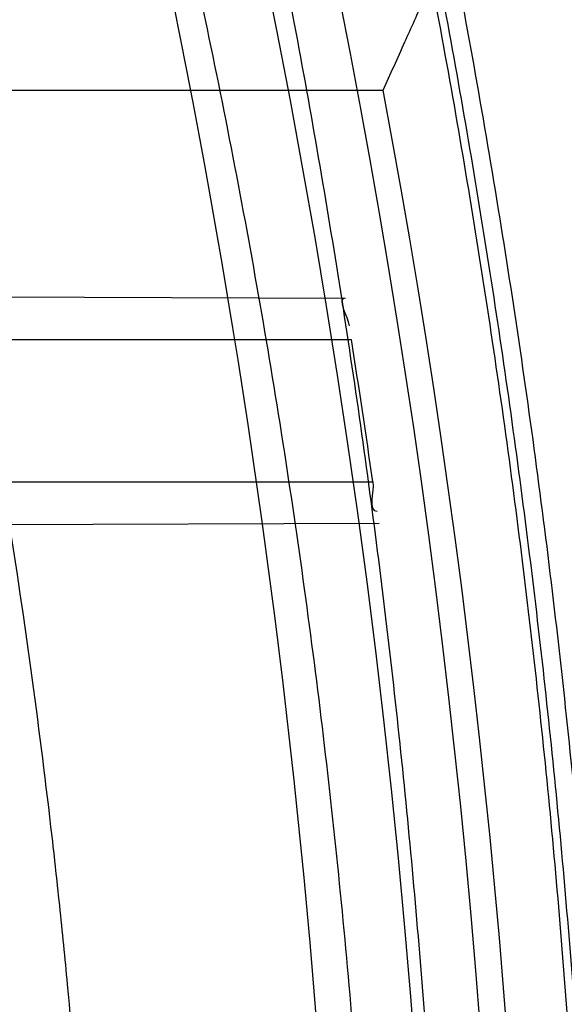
# Model space of a CAD drawing. Header units: millimetres. Extents: x 0 to 297, y 0 to 210.
# Tile 36 of 256: x 146.2414 to 146.2682, y 91.104 to 91.1525. Entities that reach past the tile are written whole.
import ezdxf

# ---------------------------------------------------------------- set-up
doc = ezdxf.new("R2010")
doc.units = ezdxf.units.MM
doc.header["$LTSCALE"] = 16.335
doc.layers.get('0').update_dxf_attribs({"linetype": 'CONTINUOUS'})
for name, color, linetype in [('01_GLOBAL', 7, 'CONTINUOUS'), ('INTFCLR_1', 7, 'CONTINUOUS'), ('INTFCLR_144815', 7, 'CONTINUOUS')]:
    doc.layers.add(name, color=color, linetype=linetype)

msp = doc.modelspace()

# ---------------------------------------------------------------- linework, layer by layer
at = {"color": 7, "linetype": 'Continuous'}
msp.add_circle((146.8548034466, 92.13446435), 2.66, dxfattribs=at)
at = {"color": 9, "linetype": 'Continuous'}
msp.add_arc((146.8548034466, 92.13446435), 2.6259090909, 182.9674534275, 267.0325465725, dxfattribs=at)
at = {"layer": '01_GLOBAL', "color": 7, "linetype": 'Continuous'}
msp.add_circle((146.8548034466, 92.13446435), 2.695, dxfattribs=at)
at = {"layer": 'INTFCLR_1', "color": 9, "linetype": 'Continuous'}
for p, q in [((146.1976335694, 91.1390188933), (146.2574161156, 91.13881021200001)), ((146.1991169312, 91.1367686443), (146.2577184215, 91.1367686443)), ((146.2003395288, 91.1297686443), (146.2587718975, 91.1297686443)), ((146.1996504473, 91.12752543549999), (146.2590831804, 91.12773289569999))]:
    msp.add_line(p, q, dxfattribs=at)
at = {"layer": 'INTFCLR_1', "color": 6, "linetype": 'Continuous'}
for centre, radius, start, end in [((145.8396077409, 91.0702686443), 0.4224162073, 270, 90.00000002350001), ((145.8396374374, 91.07026961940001), 0.4233365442, 8.0795469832, 9.0376303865)]:
    msp.add_arc(centre, radius, start, end, dxfattribs=at)
at = {"layer": 'INTFCLR_1', "color": 9, "linetype": 'Continuous'}
msp.add_open_spline([(146.0853256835, 91.3712686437), (146.0858354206, 91.3712685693), (146.0884302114, 91.37024205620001), (146.0914097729, 91.3684995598), (146.094679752, 91.36644225), (146.0977098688, 91.3644452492), (146.1039326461, 91.360106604), (146.1137472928, 91.3525690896), (146.1228234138, 91.3447983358), (146.1293077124, 91.3388643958), (146.1339781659, 91.33446754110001), (146.1424222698, 91.3261670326), (146.1545124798, 91.3131819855), (146.1687911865, 91.29585634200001), (146.1790766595, 91.28161812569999), (146.1852148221, 91.2723404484), (146.1874832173, 91.2688147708), (146.1908964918, 91.263408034), (146.1981971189, 91.2512666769), (146.2086731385, 91.2315369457), (146.2178781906, 91.21064109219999), (146.2232089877, 91.19640184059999), (146.2255710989, 91.18959322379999), (146.227123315, 91.18497242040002), (146.2312489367, 91.17205880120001), (146.2370185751, 91.1502981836), (146.2410247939, 91.1279970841), (146.242788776, 91.1140716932), (146.2433595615, 91.1089133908), (146.2441347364, 91.1011583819), (146.2453671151, 91.08436335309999), (146.2456287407, 91.058442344), (146.2439975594, 91.03647449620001), (146.2424282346, 91.02361998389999), (146.2417481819, 91.0184987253), (146.2404303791, 91.0096435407), (146.2372949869, 90.9922981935), (146.2325471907, 90.97289442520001), (146.2274296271, 90.95636879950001), (146.2242749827, 90.9471599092), (146.2226192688, 90.94261896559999), (146.2217743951, 90.9403701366)], degree=3, knots=[0, 0, 0, 0, 0.0031306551, 0.0166311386, 0.0214593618, 0.0268204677, 0.03892666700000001, 0.0680356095, 0.1027865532, 0.1122690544, 0.1220182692, 0.1421808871, 0.1849821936, 0.2309157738, 0.2799873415, 0.2927705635, 0.2992370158, 0.3057352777, 0.3320402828, 0.3862318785, 0.4428084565, 0.4721382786, 0.4795908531, 0.487069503, 0.5020757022, 0.562848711, 0.6251729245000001, 0.641061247, 0.6490543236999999, 0.6570463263, 0.6889269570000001, 0.7524525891, 0.8160592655, 0.8240370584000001, 0.8319876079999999, 0.8477879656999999, 0.8790177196, 0.9402188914, 0.9703170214, 0.9852457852, 1, 1, 1, 1], dxfattribs=at)
at = {"layer": 'INTFCLR_1', "color": 6, "linetype": 'Continuous'}
msp.add_open_spline([(146.1150652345, 90.7692686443), (146.1160387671, 90.7692686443), (146.1177271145, 90.7704064), (146.1203228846, 90.771969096), (146.1232989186, 90.77413160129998), (146.1269787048, 90.7769491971), (146.1313602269, 90.7805465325), (146.136189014, 90.7847397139), (146.1410884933, 90.7892225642), (146.14571304, 90.7936536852), (146.1499506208, 90.7978758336), (146.1538079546, 90.8018604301), (146.1573032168, 90.80558744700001), (146.1604624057, 90.80905244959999), (146.1633068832, 90.8122543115), (146.1658602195, 90.8151952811), (146.1681553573, 90.81789510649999), (146.1702110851, 90.8203595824), (146.1720499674, 90.82260144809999), (146.1736917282, 90.82463420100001), (146.175161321, 90.82647923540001), (146.1764960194, 90.8281758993), (146.177810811, 90.8298661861), (146.1792115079, 90.8316888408), (146.1806985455, 90.83365031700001), (146.1821699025, 90.8356187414), (146.183615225, 90.8375779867), (146.1851191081, 90.83964462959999), (146.1867839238, 90.8419668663), (146.1886446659, 90.84460610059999), (146.1907239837, 90.84761283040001), (146.1930437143, 90.8510418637), (146.1956231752, 90.8549500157), (146.1984823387, 90.8594072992), (146.2016518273, 90.86451166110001), (146.2051614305, 90.8703758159), (146.209038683, 90.87713741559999), (146.2133125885, 90.8849785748), (146.2180078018, 90.8941127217), (146.2231555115, 90.90485947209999), (146.2286552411, 90.91737178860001), (146.2341538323, 90.9312565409), (146.2392951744, 90.9458956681), (146.2438614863, 90.9607345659), (146.2478132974, 90.9756282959), (146.2511637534, 90.9905608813), (146.2539112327, 91.0054533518), (146.2560779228, 91.020346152), (146.2576685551, 91.0351758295), (146.2586982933, 91.04996599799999), (146.2591763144, 91.0647019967), (146.2591102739, 91.07938636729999), (146.2585051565, 91.0940278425), (146.2573642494, 91.1086171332), (146.2556872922, 91.1231604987), (146.2534729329, 91.1376558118), (146.2507211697, 91.1520808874), (146.2474209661, 91.1664680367), (146.2435667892, 91.18079923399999), (146.239139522, 91.1950910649), (146.234151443, 91.20927087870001), (146.2288018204, 91.2228037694), (146.2234345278, 91.2350612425), (146.218408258, 91.24561069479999), (146.2138248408, 91.25458398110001), (146.2096571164, 91.2622864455), (146.2058775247, 91.2689320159), (146.2024553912, 91.2746998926), (146.1993628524, 91.27972662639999), (146.196567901, 91.2841272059), (146.1940471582, 91.2879852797), (146.1917761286, 91.291377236), (146.189737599, 91.2943570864), (146.1879066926, 91.29698229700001), (146.18627007, 91.2992900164), (146.1848016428, 91.3013303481), (146.183482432, 91.3031394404), (146.182221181, 91.3048484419), (146.1809100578, 91.3066048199), (146.1794654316, 91.30851560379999), (146.1779774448, 91.3104564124), (146.1764846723, 91.31237679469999), (146.1749729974, 91.3142966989), (146.1733137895, 91.3163746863), (146.1714604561, 91.3186595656), (146.1693845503, 91.3211749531), (146.1670661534, 91.32393152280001), (146.1644777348, 91.32694376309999), (146.1615962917, 91.33021938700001), (146.1583918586, 91.3337681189), (146.154841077, 91.33758842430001), (146.1509238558, 91.34167085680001), (146.1466153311, 91.3459997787), (146.1419164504, 91.35053715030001), (146.1369054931, 91.3551583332), (146.1319289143, 91.35951049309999), (146.1273729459, 91.3632762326), (146.1235388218, 91.3662278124), (146.1204516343, 91.36848349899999), (146.1177826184, 91.37009623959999), (146.1160568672, 91.3712686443), (146.1150652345, 91.3712686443)], degree=3, knots=[0, 0, 0, 0, 0.0042187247, 0.0081401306, 0.0133978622, 0.0200459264, 0.0282638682, 0.0379443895, 0.0477615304, 0.05703690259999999, 0.0656973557, 0.0736821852, 0.0810680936, 0.0878383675, 0.0940009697, 0.0996271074, 0.1047154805, 0.1093563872, 0.1135342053, 0.1172803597, 0.1206792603, 0.1237557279, 0.1266349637, 0.1299589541, 0.1337168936, 0.1373013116, 0.1406085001, 0.1442672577, 0.148377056, 0.1529904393, 0.1582606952, 0.164218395, 0.1709303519, 0.1785521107, 0.1871652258, 0.1969659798, 0.2081658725, 0.2209392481, 0.2356613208, 0.2526660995, 0.2725685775, 0.2948769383, 0.3173640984, 0.3397873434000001, 0.3621386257, 0.3841211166, 0.4060891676, 0.4277469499, 0.4493218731, 0.470705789, 0.4919793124, 0.5131981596, 0.5343255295, 0.5554668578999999, 0.5765984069, 0.5977513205, 0.6189954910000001, 0.6402209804, 0.6617015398, 0.6832900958, 0.7050415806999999, 0.7268239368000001, 0.7463339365, 0.7630160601, 0.7774553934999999, 0.7899931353, 0.8009638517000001, 0.8105830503, 0.8190545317, 0.8265380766, 0.8331730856, 0.8390248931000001, 0.8442268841, 0.8488182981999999, 0.8528943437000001, 0.8564866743, 0.8597116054, 0.8625968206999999, 0.8656908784, 0.8692094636, 0.8729771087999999, 0.8762884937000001, 0.879749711, 0.8835661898, 0.8878115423, 0.8924986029, 0.8976989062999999, 0.9034198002, 0.9097088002, 0.9166034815, 0.9241390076, 0.9323094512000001, 0.9411199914, 0.9506041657, 0.9606137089, 0.9706541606, 0.9792553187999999, 0.9862062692, 0.9916647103, 0.9957028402, 1, 1, 1, 1], dxfattribs=at)
for points in [[(146.2574161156, 91.13881021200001), (146.2569599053, 91.13881180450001), (146.2575397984, 91.13790613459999), (146.2576114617, 91.1374555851)], [(146.2587718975, 91.1297686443), (146.2588403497, 91.1292864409), (146.2584966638, 91.1283212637), (146.2589836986, 91.12832296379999)]]:
    msp.add_open_spline(points, degree=3, dxfattribs=at)
at = {"layer": 'INTFCLR_144815', "color": 9, "linetype": 'Continuous'}
msp.add_line((146.2276456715, 91.1490548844), (146.2592763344, 91.1490548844), dxfattribs=at)
at = {"layer": 'INTFCLR_144815', "color": 6, "linetype": 'Continuous'}
for radius in [0.4466793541, 0.4256665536]:
    msp.add_circle((145.8396077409, 91.0702686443), radius, dxfattribs=at)
for radius, start, end in [(0.6157754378, 313.9937911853, 154.5150993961), (0.5947754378, 312.9543589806, 154.5144414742), (0.5751005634, 282.2440355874, 71.2863570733), (0.4537777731, 308.490992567, 51.50900743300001), (0.4177015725, 345.8961331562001, 14.1038668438)]:
    msp.add_arc((145.8396077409, 91.0702686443), radius, start, end, dxfattribs=at)
at = {"layer": 'INTFCLR_144815', "color": 9, "linetype": 'Continuous'}
for centre, radius, start, end in [((145.8396077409, 91.0702686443), 0.5712784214, 292.4997540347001, 54.0964566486), ((145.8396102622, 91.0702698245), 0.5153523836, 292.4997540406, 54.09645665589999), ((145.8396077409, 91.0702686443), 0.450734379, 313.8592910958, 46.1407088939), ((145.839607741, 91.0702686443), 0.4269999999, 349.3673701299, 10.6326298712)]:
    msp.add_arc(centre, radius, start, end, dxfattribs=at)
at = {"layer": 'INTFCLR_144815', "color": 6, "linetype": 'Continuous'}
for points, knots in [([(146.2625648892, 91.0702686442), (146.2625648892, 91.0724684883), (146.262532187, 91.0768687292), (146.2623850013, 91.08346881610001), (146.2621395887, 91.09006891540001), (146.2617957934, 91.0966690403), (146.2613534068, 91.1032690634), (146.2608121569, 91.10986895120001), (146.260171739, 91.11646838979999), (146.2594317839, 91.123067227), (146.2585919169, 91.1296649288), (146.2576516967, 91.13626118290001), (146.2566107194, 91.14285515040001), (146.2554685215, 91.14944622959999), (146.2542247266, 91.1560332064), (146.2528788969, 91.1626151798), (146.2514307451, 91.1691905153), (146.2498799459, 91.1757578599), (146.2482264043, 91.18231502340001), (146.2464700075, 91.1888601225), (146.2446109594, 91.1953903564), (146.2426494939, 91.20190318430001), (146.240586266, 91.20839506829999), (146.2384220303, 91.2148626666), (146.2361580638, 91.2213016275), (146.2337958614, 91.2277076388), (146.2313375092, 91.2340755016), (146.2287855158, 91.2403997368), (146.2261430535, 91.24667412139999), (146.223413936, 91.2528919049), (146.2206027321, 91.25904570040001), (146.2177148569, 91.2651274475), (146.2147566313, 91.2711284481), (146.2117353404, 91.27703939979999), (146.2086592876, 91.28285042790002), (146.2055378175, 91.2885511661), (146.2023813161, 91.29413085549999), (146.1992011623, 91.29957850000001), (146.1960096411, 91.3048830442), (146.1928197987, 91.3100336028), (146.1896452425, 91.3150197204), (146.1864998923, 91.3198316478), (146.1833976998, 91.3244606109), (146.1803523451, 91.32889905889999), (146.1773769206, 91.3331408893), (146.1744836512, 91.33718159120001), (146.1716836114, 91.34101837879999), (146.1689866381, 91.3446500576), (146.1664013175, 91.3480768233), (146.1639350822, 91.3512999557), (146.1615937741, 91.3543222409), (146.1593814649, 91.35714805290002), (146.1573002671, 91.3597834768), (146.1553509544, 91.36223545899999), (146.1535333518, 91.3645113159), (146.1518468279, 91.3666181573), (146.1502903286, 91.36856289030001), (146.148862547, 91.37035208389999), (146.1475620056, 91.3719918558), (146.1463872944, 91.3734878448), (146.1453367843, 91.3748448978), (146.1444092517, 91.3760686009), (146.1436017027, 91.3771608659), (146.1429160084, 91.3781339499), (146.1423391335, 91.37896735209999), (146.1418093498, 91.3798985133), (146.141227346, 91.3805648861), (146.1412445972, 91.3817629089), (146.1415550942, 91.3817685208)], [0, 0, 0, 0, 0.0193188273, 0.0386418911, 0.05797372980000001, 0.0773181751, 0.0966800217, 0.1160624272, 0.1354702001, 0.1549057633, 0.1743738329, 0.1938759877, 0.2134167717, 0.2329964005, 0.2526187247, 0.2722829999, 0.2919923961, 0.3117443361, 0.3315407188, 0.3513772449, 0.37125414, 0.391164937, 0.4111075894, 0.4310729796, 0.4510561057, 0.4710451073, 0.4910305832, 0.5109984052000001, 0.5309330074, 0.5508166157, 0.5706284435, 0.590344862, 0.6099392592, 0.6293819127, 0.6486401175, 0.6676780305, 0.6864570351, 0.7049360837, 0.7230721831, 0.7408210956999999, 0.7581383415, 0.7749801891, 0.7913047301, 0.8070730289, 0.822250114, 0.8368060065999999, 0.8507161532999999, 0.8639624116, 0.8765312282, 0.8884132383, 0.8996029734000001, 0.9101049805, 0.9199296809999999, 0.9290934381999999, 0.9376135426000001, 0.9455077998, 0.9527934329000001, 0.9594885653, 0.9656100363, 0.9711731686, 0.9761922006, 0.9806816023, 0.9846553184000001, 0.9881278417, 0.9911127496, 0.9936230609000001, 0.9972727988, 1, 1, 1, 1]), ([(146.1515348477, 90.7587687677), (146.1512150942, 90.7587746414), (146.1512119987, 90.7600070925), (146.1517859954, 90.7606977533), (146.1523169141, 90.7616585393), (146.1528921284, 90.7625183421), (146.1535763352, 90.7635215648), (146.1543814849, 90.7646472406), (146.15530592, 90.76590779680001), (146.1563525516, 90.76730531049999), (146.1575225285, 90.7688454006), (146.1588179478, 90.7705337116), (146.1602417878, 90.77237807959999), (146.1617966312, 90.7743862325), (146.1634827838, 90.7765637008), (146.1652973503, 90.7789125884), (146.1672357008, 90.7814334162), (146.169295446, 90.7841302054), (146.1714790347, 90.7870140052), (146.1737896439, 90.7900978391), (146.1762240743, 90.7933873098), (146.1787743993, 90.79688231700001), (146.1814309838, 90.80058082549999), (146.1841860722, 90.80448380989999), (146.1870298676, 90.8085896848), (146.1899514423, 90.8128953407), (146.1929388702, 90.81739609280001), (146.195979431, 90.82208572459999), (146.1990598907, 90.82695665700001), (146.2021667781, 90.832000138), (146.2052866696, 90.837206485), (146.2084064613, 90.8425653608), (146.2115136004, 90.84806604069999), (146.2145962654, 90.85369765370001), (146.2176434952, 90.85944939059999), (146.2206452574, 90.86531064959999), (146.2235925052, 90.87127120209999), (146.2264771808, 90.8773212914), (146.2292921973, 90.88345171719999), (146.2320314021, 90.88965389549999), (146.2346894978, 90.8959198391), (146.2372619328, 90.9022420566), (146.2397453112, 90.90861474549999), (146.2421317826, 90.9150191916), (146.2444188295, 90.9214479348), (146.2466074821, 90.92790255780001), (146.2487002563, 90.9343910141), (146.2506975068, 90.9409155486), (146.2525965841, 90.9474680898), (146.2543963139, 90.95404485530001), (146.2560946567, 90.9606375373), (146.2576905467, 90.9672398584), (146.2591843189, 90.9738506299), (146.2605765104, 90.98046966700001), (146.2618676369, 90.9870969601), (146.2630580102, 90.99373176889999), (146.2641477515, 91.00037227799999), (146.2651369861, 91.0070162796), (146.2660260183, 91.0136624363), (146.2668152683, 91.02031037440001), (146.2675051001, 91.0269596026), (146.2680958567, 91.03360976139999), (146.2685878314, 91.0402603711), (146.2689813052, 91.04691137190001), (146.269276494, 91.05356251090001), (146.2694735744, 91.0602138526), (146.2695726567, 91.0668651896), (146.2695738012, 91.07351660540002), (146.2694770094, 91.08016791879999), (146.2692822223, 91.0868192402), (146.2689893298, 91.0934703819), (146.2685981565, 91.1001213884), (146.2681084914, 91.10677196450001), (146.2675200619, 91.1134219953), (146.2668325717, 91.12007108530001), (146.2660456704, 91.1267189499), (146.2651589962, 91.1333650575), (146.2641721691, 91.140008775), (146.2630848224, 91.1466492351), (146.2618965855, 91.1532855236), (146.2606070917, 91.1599166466), (146.2592161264, 91.1665408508), (146.2577236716, 91.1731557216), (146.25612979, 91.17975889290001), (146.2544344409, 91.1863486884), (146.2526374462, 91.19292404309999), (146.2507388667, 91.199483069), (146.2487392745, 91.2060224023), (146.2466397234, 91.21253772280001), (146.2444415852, 91.21902445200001), (146.2421464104, 91.2254781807), (146.2397562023, 91.2318939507), (146.2372735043, 91.23826617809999), (146.2347014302, 91.24458873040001), (146.2320437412, 91.2508548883), (146.2293049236, 91.2570573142), (146.2264902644, 91.2631880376), (146.2236059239, 91.2692384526), (146.220658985, 91.2751993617), (146.2176574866, 91.2810610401), (146.2146104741, 91.2868132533), (146.211527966, 91.2924454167), (146.2084209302, 91.29794670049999), (146.2053011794, 91.3033062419), (146.2021812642, 91.3085133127), (146.1990742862, 91.31355757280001), (146.1959936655, 91.31842933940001), (146.1929528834, 91.3231198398), (146.189965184, 91.32762147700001), (146.187043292, 91.3319280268), (146.1841991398, 91.3360347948), (146.1814436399, 91.339938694), (146.1787864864, 91.34363828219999), (146.1762360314, 91.34713370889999), (146.1737992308, 91.3504265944), (146.1714816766, 91.35351982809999), (146.1692876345, 91.3564173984), (146.1672201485, 91.3591241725), (146.1652811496, 91.36164570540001), (146.1634716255, 91.36398800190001), (146.1617917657, 91.3661573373), (146.1602410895, 91.3681601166), (146.1588186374, 91.3700026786), (146.1575230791, 91.3716911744), (146.1563528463, 91.37323156), (146.1553062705, 91.3746291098), (146.1543814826, 91.3758897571), (146.1535770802, 91.37701559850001), (146.1528902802, 91.3780187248), (146.1523225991, 91.3788790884), (146.1518630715, 91.37966964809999), (146.151402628, 91.3804116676), (146.1510534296, 91.3817596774), (146.1515348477, 91.3817685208)], [0, 0, 0, 0, 0.0014103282, 0.0032894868, 0.0045784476, 0.006109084, 0.0078878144, 0.009921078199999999, 0.0122159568, 0.0147800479, 0.0176210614, 0.0207450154, 0.0241645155, 0.0278962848, 0.0319450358, 0.0363094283, 0.0409856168, 0.0459681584, 0.0512740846, 0.0569372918, 0.0629614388, 0.06932079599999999, 0.0760170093, 0.0830428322, 0.09038864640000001, 0.09804223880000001, 0.1059886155, 0.1142106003, 0.1226891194, 0.1314036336, 0.1403327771, 0.1494548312, 0.1587482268, 0.1681920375, 0.1777662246, 0.1874518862, 0.1972313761, 0.2070885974, 0.2170088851, 0.2269790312, 0.2369874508, 0.247023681, 0.2570780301, 0.2671479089, 0.2771627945, 0.2871678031, 0.297203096, 0.3072268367, 0.3172573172, 0.3272873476, 0.3372951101, 0.3472786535, 0.3572404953, 0.3671820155, 0.3771057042, 0.38701475, 0.3969071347, 0.4067804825, 0.4166362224, 0.4264761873, 0.4363022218, 0.4461151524, 0.4559173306, 0.4657100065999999, 0.4754958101, 0.4852761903, 0.4950537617, 0.5048299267, 0.514607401, 0.5243876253, 0.5341732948, 0.5439658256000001, 0.5537677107, 0.5635801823, 0.5734055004, 0.5832449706, 0.5931003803, 0.6029729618, 0.6128636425, 0.6227732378, 0.6327028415, 0.6426530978, 0.6526214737, 0.6626060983, 0.6726078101, 0.6826271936, 0.6926651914, 0.7027189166, 0.7127821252, 0.7228511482, 0.7329216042, 0.7429877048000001, 0.7530428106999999, 0.7630790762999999, 0.7730874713, 0.7830577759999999, 0.7929782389, 0.8028356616, 0.8126154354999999, 0.8223014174, 0.8318761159, 0.8413205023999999, 0.8506146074, 0.8597374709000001, 0.8686675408, 0.8773831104, 0.8858627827, 0.8940860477, 0.9020337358, 0.9096886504, 0.9170358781, 0.9240630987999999, 0.9307608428, 0.9371226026, 0.9431446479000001, 0.9488258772, 0.9541674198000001, 0.9591725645, 0.9638462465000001, 0.9681947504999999, 0.9722253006, 0.9759458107, 0.979364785, 0.9824904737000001, 0.9853313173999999, 0.9878955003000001, 0.9901906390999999, 0.9922241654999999, 0.994002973, 0.9955336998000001, 0.9968227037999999, 0.9978766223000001, 1, 1, 1, 1]), ([(146.1221340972, 91.3712686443), (146.121854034, 91.3712686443), (146.1217650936, 91.3702108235), (146.1224894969, 91.3693788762), (146.123367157, 91.3678782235), (146.1247612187, 91.36609387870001), (146.1265613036, 91.3637862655), (146.128808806, 91.3610382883), (146.13150356, 91.35777147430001), (146.1346511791, 91.3539703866), (146.1382867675, 91.3495479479), (146.1424048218, 91.3444666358), (146.14699477, 91.3386792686), (146.1520315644, 91.33214766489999), (146.1574486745, 91.3248776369), (146.1631935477, 91.3168507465), (146.1691616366, 91.3081205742), (146.17527173, 91.2987121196), (146.1814126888, 91.28870824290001), (146.1874988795, 91.2781675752), (146.1934387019, 91.26717947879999), (146.1991667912, 91.2558081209), (146.2046200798, 91.244134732), (146.2097609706, 91.2322084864), (146.2145518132, 91.2200965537), (146.2189754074, 91.2078325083), (146.2230148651, 91.1954622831), (146.226661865, 91.18301775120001), (146.2299164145, 91.1705130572), (146.2327714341, 91.1579940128), (146.2352383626, 91.1454361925), (146.2373125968, 91.1328888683), (146.2390034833, 91.1203246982), (146.2403109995, 91.1077833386), (146.2412405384, 91.0952555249), (146.2417956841, 91.0827526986), (146.2419187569, 91.0744270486), (146.2419187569, 91.0702686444)], [0, 0, 0, 0, 0.0025344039, 0.005901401, 0.0109295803, 0.0177704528, 0.0265540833, 0.0373505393, 0.04991676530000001, 0.0648695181, 0.0820131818, 0.1017234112, 0.1240566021, 0.1488553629, 0.1763609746, 0.2060970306, 0.2381748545, 0.2720515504, 0.3076064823, 0.3443876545, 0.3821831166, 0.4206251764, 0.4595934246, 0.4987613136, 0.5381325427, 0.5774437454, 0.6167240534, 0.6558745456, 0.6947773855, 0.7336358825, 0.7720551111, 0.8105726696, 0.8487051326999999, 0.8867612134, 0.9246626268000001, 0.9623689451, 1, 1, 1, 1]), ([(146.1616919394, 91.3712686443), (146.1613689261, 91.3712686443), (146.161354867, 91.3700255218), (146.1618990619, 91.3693139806), (146.1624036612, 91.3683331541), (146.1629511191, 91.3674540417), (146.1636029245, 91.3664290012), (146.1643702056, 91.3652789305), (146.1652510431, 91.3639918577), (146.1662478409, 91.3625660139), (146.1673615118, 91.3609958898), (146.1685933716, 91.35927662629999), (146.1699443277, 91.3574028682), (146.1714151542, 91.35536903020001), (146.1730061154, 91.3531695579), (146.1747171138, 91.35079874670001), (146.1765473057, 91.34825122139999), (146.1784952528, 91.3455217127), (146.1805585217, 91.34260561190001), (146.1827337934, 91.3394988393), (146.1850166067, 91.33619825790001), (146.187401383, 91.332701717), (146.1898813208, 91.3290083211), (146.1924484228, 91.32511854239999), (146.1950935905, 91.32103426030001), (146.1978067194, 91.31675882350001), (146.2005768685, 91.3122970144), (146.2033924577, 91.3076549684), (146.2062415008, 91.3028400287), (146.2091118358, 91.2978605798), (146.2119913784, 91.29272580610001), (146.2148683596, 91.2874454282), (146.2177314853, 91.2820295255), (146.2205700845, 91.27648833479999), (146.2233742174, 91.2708320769), (146.2261347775, 91.2650707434), (146.2288435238, 91.2592139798), (146.2314930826, 91.2532710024), (146.2340769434, 91.24725050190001), (146.2365894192, 91.2411606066), (146.2390255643, 91.2350089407), (146.2413812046, 91.22880240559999), (146.2436527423, 91.2225475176), (146.2458372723, 91.21624994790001), (146.2479322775, 91.2099152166), (146.2499358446, 91.2035479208), (146.2518463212, 91.19715263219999), (146.2536625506, 91.1907330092), (146.255383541, 91.184292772), (146.2570086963, 91.17783475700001), (146.2585375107, 91.17136193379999), (146.2599697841, 91.16487642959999), (146.261305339, 91.1583806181), (146.262544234, 91.1518760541), (146.2636865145, 91.1453645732), (146.2647323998, 91.1388472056), (146.265682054, 91.1323253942), (146.2665357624, 91.1257998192), (146.2672937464, 91.1192715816), (146.2679563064, 91.1127410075), (146.2685236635, 91.1062089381), (146.2689960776, 91.09967549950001), (146.2693737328, 91.09314134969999), (146.2696568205, 91.0866064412), (146.2698454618, 91.08007129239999), (146.2699397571, 91.07353577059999), (146.2699397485, 91.0670003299), (146.2698454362, 91.06046482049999), (146.2696567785, 91.053929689), (146.2693736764, 91.0473948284), (146.2689960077, 91.0408607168), (146.2685235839, 91.0343273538), (146.2679562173, 91.0277953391), (146.2672936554, 91.0212648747), (146.2665356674, 91.0147367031), (146.2656819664, 91.0082112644), (146.2647323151, 91.0016895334), (146.263686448, 90.9951723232), (146.2625441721, 90.9886608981), (146.2613053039, 90.982156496), (146.2599697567, 90.975660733), (146.2585375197, 90.9691753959), (146.257008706, 90.96270257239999), (146.2553835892, 90.9562447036), (146.2536625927, 90.949804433), (146.2518464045, 90.94338494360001), (146.2499359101, 90.9369895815), (146.2479323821, 90.9306223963), (146.2458373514, 90.92428757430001), (146.2436528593, 90.9179901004), (146.2413812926, 90.9117351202), (146.2390256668, 90.90552861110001), (146.2365895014, 90.899376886), (146.2340770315, 90.8932869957), (146.2314931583, 90.88726645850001), (146.2288435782, 90.88132342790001), (146.2261348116, 90.875466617), (146.2233742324, 90.86970524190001), (146.2205700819, 90.8640489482), (146.2177314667, 90.8585077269), (146.2148683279, 90.8530918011), (146.2119913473, 90.8478114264), (146.2091118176, 90.84267667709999), (146.2062415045, 90.8376972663), (146.2033924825, 90.8328823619), (146.200576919, 90.82824035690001), (146.1978068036, 90.82377859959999), (146.1950937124, 90.8195032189), (146.1924485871, 90.815418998), (146.1898815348, 90.8115292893), (146.1874016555, 90.8078359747), (146.1850169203, 90.8043394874), (146.1827341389, 90.8010389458), (146.1805588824, 90.7979321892), (146.1784956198, 90.79501609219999), (146.1765476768, 90.7922865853), (146.1747174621, 90.7897390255), (146.1730064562, 90.78736820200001), (146.1714154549, 90.7851686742), (146.1699446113, 90.78313481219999), (146.1685936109, 90.7812609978), (146.1673617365, 90.7795417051), (146.1662480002, 90.7779715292), (146.1652512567, 90.7765456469), (146.1643701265, 90.7752585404), (146.1636036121, 90.7741083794), (146.1629493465, 90.7730834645), (146.1624091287, 90.7722038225), (146.1619724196, 90.7713972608), (146.1615362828, 90.7706337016), (146.1612048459, 90.7692686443), (146.1616919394, 90.7692686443)], [0, 0, 0, 0, 0.0014863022, 0.0034583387, 0.00480742, 0.0064070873, 0.008263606, 0.0103831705, 0.0127725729, 0.0154385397, 0.018388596, 0.0216299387, 0.0251705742, 0.0290176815, 0.0331791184, 0.0376612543, 0.0424708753, 0.0476126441, 0.053091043, 0.05890788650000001, 0.0650637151, 0.071556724, 0.0783824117, 0.08553378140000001, 0.09300120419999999, 0.1007725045, 0.1088330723, 0.1171662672, 0.125753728, 0.1345758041, 0.1436120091, 0.1528416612, 0.1622443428, 0.1717998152, 0.1814887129, 0.1912927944, 0.2011949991, 0.2111795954, 0.2212322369, 0.2313400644, 0.2414915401, 0.251676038, 0.2618853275, 0.272110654, 0.2823462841, 0.2925853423, 0.3028240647, 0.3130572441, 0.3232827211, 0.3334966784, 0.3436983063, 0.353884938, 0.364056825, 0.3742120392, 0.3843517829, 0.3944749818, 0.4045834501, 0.4146764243, 0.4247563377, 0.4348229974, 0.4448791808, 0.4549248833, 0.4649631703, 0.4749943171, 0.4850215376, 0.4950452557, 0.505068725, 0.5150924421, 0.5251196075, 0.5351507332, 0.5451888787, 0.5552345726, 0.5652905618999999, 0.5753571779, 0.5854368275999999, 0.5955298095, 0.6056379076, 0.615761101, 0.6259004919, 0.6360558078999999, 0.6462271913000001, 0.6564139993, 0.6666151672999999, 0.6768294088, 0.6870543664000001, 0.6972879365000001, 0.7075261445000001, 0.7177656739, 0.7280008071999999, 0.7382265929, 0.7484354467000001, 0.7586203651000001, 0.7687717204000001, 0.7788795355, 0.7889322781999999, 0.7989169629, 0.8088192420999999, 0.8186233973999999, 0.8283123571, 0.8378678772, 0.8472706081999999, 0.8565002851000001, 0.8655364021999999, 0.8743584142, 0.8829458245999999, 0.8912789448, 0.8993394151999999, 0.9071106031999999, 0.9145779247, 0.9217291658, 0.9285546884, 0.9350475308, 0.9412033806, 0.9470201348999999, 0.9524985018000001, 0.9576403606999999, 0.9624499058, 0.9669322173, 0.9710936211, 0.9749409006, 0.978481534, 0.9817230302, 0.984673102, 0.9873392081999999, 0.9897286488, 0.9918483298, 0.9937048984, 0.9953046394, 0.9966537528, 0.9977587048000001, 1, 1, 1, 1]), ([(146.270839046, 91.0702686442), (146.270839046, 91.07261615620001), (146.2708026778, 91.0773117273), (146.2706389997, 91.08435450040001), (146.2703661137, 91.0913966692), (146.2699838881, 91.09843787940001), (146.2694921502, 91.1054776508), (146.2688906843, 91.1125154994), (146.2681792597, 91.1195506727), (146.2673576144, 91.12658245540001), (146.2664255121, 91.1336097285), (146.2653827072, 91.14063140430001), (146.2642290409, 91.1476458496), (146.2629643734, 91.1546514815), (146.2615887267, 91.161646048), (146.2601021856, 91.16862733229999), (146.2585050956, 91.1755923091), (146.2567979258, 91.1825379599), (146.2549815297, 91.1894603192), (146.2530569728, 91.1963553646), (146.2510258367, 91.2032180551), (146.2488900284, 91.2100432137), (146.2466520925, 91.21682466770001), (146.2443151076, 91.2235558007), (146.2418829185, 91.2302290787), (146.2393601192, 91.2368363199), (146.2367521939, 91.2433685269), (146.2340656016, 91.2498158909), (146.231307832, 91.2561678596), (146.2284874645, 91.2624131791), (146.2256141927, 91.2685399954), (146.2226988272, 91.2745359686), (146.2197532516, 91.2803884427), (146.2167903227, 91.2860846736), (146.2138237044, 91.29161211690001), (146.2108676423, 91.2969587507), (146.2079367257, 91.30211334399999), (146.2050455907, 91.3070657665), (146.2022085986, 91.31180727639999), (146.1994395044, 91.3163307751), (146.1967511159, 91.3206310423), (146.194155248, 91.3247044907), (146.1916626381, 91.3285490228), (146.1892828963, 91.3321638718), (146.1870237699, 91.3355504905), (146.1848909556, 91.3387125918), (146.1828881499, 91.3416558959), (146.1810177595, 91.3443870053), (146.1792812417, 91.3469128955), (146.1776794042, 91.3492405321), (146.1762125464, 91.35137665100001), (146.1748806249, 91.35332778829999), (146.1736832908, 91.3550995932), (146.17262015, 91.35669870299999), (146.1716900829, 91.35812678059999), (146.1708931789, 91.3593995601), (146.17022483, 91.36048863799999), (146.1695787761, 91.36171278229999), (146.1689756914, 91.3625587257), (146.1687748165, 91.36413347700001), (146.1691690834, 91.36414035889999)], [0, 0, 0, 0, 0.02225245, 0.0445093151, 0.0667750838, 0.0890537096, 0.1113496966, 0.1336661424, 0.1560071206, 0.1783746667, 0.2007723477, 0.2232005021, 0.2456615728, 0.2681539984, 0.2906786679, 0.3132316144, 0.3358115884, 0.3584115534, 0.3810274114, 0.4036483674, 0.4262663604, 0.4488666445, 0.4714362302, 0.493956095, 0.516405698, 0.5387611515, 0.5609948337, 0.5830754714, 0.6049679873, 0.6266337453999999, 0.648030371, 0.6691122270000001, 0.6898308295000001, 0.7101353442, 0.7299737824, 0.7492942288, 0.7680459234, 0.7861801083, 0.8036519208, 0.8204214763, 0.8364545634, 0.8517244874, 0.8662078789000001, 0.8798864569, 0.8927486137, 0.9047971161, 0.9160413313, 0.9264952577, 0.9361748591, 0.945097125, 0.9532791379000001, 0.9607380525, 0.9674902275, 0.9735510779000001, 0.9789355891, 0.9836595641, 0.9877384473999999, 0.9911880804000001, 0.9962621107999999, 1, 1, 1, 1]), ([(146.2915000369, 91.0702686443), (146.2915000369, 91.0747307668), (146.2913603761, 91.0836597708), (146.2907329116, 91.09704892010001), (146.2896849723, 91.1104339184), (146.288214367, 91.12381115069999), (146.2863175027, 91.1371756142), (146.2839919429, 91.1505193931), (146.2812336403, 91.16383047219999), (146.2780413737, 91.1770934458), (146.2744139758, 91.1902873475), (146.2703552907, 91.2033859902), (146.2658713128, 91.21635514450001), (146.2609768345, 91.22915374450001), (146.2556920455, 91.24172989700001), (146.2500508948, 91.2540250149), (146.2440962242, 91.26596767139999), (146.2378895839, 91.27747954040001), (146.2315062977, 91.2884748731), (146.2250357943, 91.2988658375), (146.2185803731, 91.308569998), (146.2122471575, 91.3175136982), (146.2061431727, 91.3256426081), (146.2003622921, 91.33292225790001), (146.1949878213, 91.33934700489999), (146.1900767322, 91.3449283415), (146.1856691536, 91.3496998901), (146.1817857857, 91.3537000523), (146.1784327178, 91.35698725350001), (146.1756088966, 91.3595785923), (146.1733015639, 91.36160173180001), (146.1712894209, 91.36304769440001), (146.1699601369, 91.3641541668), (146.1691690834, 91.36414035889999)], [0, 0, 0, 0, 0.0408499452, 0.0817377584, 0.1226908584, 0.1637418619, 0.2049215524, 0.2462459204, 0.2877224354, 0.329349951, 0.3711123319, 0.4129705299, 0.4548685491, 0.4967167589, 0.5383929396, 0.579731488, 0.6205367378, 0.6605415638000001, 0.6994421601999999, 0.7369113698, 0.7725873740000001, 0.8061275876, 0.8372253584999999, 0.8656390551, 0.8912193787, 0.9139002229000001, 0.9336943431, 0.9506758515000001, 0.9649483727, 0.9766362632, 0.9858655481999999, 0.9927569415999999, 1, 1, 1, 1]), ([(146.2592763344, 91.1490548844), (146.2596354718, 91.1498428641), (146.2603136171, 91.1513381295), (146.2613256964, 91.15360793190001), (146.2623509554, 91.1559586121), (146.2634120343, 91.1584853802), (146.2644495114, 91.1610876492), (146.2653867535, 91.1636180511), (146.2661774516, 91.16598927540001), (146.2668130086, 91.1681761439), (146.2672885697, 91.1701692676), (146.2675124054, 91.1714463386), (146.267594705, 91.17205435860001)], [0, 0, 0, 0, 0.1059068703, 0.2007974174, 0.3039389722, 0.4195429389, 0.5359470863, 0.6465311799, 0.7495099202, 0.8415798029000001, 0.9249613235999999, 1, 1, 1, 1])]:
    msp.add_open_spline(points, degree=3, knots=knots, dxfattribs=at)
at = {"layer": 'INTFCLR_144815', "color": 9, "linetype": 'Continuous'}
for points, knots in [([(146.1822340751, 91.38068519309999), (146.1820565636, 91.38053461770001), (146.1821747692, 91.3796404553), (146.1827953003, 91.3783824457), (146.183968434, 91.37628152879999), (146.1865823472, 91.3722458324), (146.1894210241, 91.3681422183), (146.1922072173, 91.3641426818), (146.1945013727, 91.36085330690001), (146.1990485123, 91.3543139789), (146.206169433, 91.34385795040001), (146.2127220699, 91.3337289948), (146.2173407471, 91.3262874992), (146.2206397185, 91.3208726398), (146.2265984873, 91.31079814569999), (146.2351099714, 91.29542275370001), (146.2432717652, 91.2790940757), (146.2488351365, 91.266943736), (146.2520181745, 91.2596478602), (146.2568238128, 91.2482532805), (146.2636642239, 91.2304823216), (146.2717386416, 91.20569587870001), (146.2774987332, 91.1840208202), (146.2809660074, 91.1682766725), (146.2827946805, 91.1590003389), (146.2853720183, 91.1448106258), (146.2884679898, 91.1231381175), (146.2900373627, 91.10369823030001), (146.2905249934, 91.09387386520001)], [0, 0, 0, 0, 0.0022439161, 0.0070120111, 0.0145616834, 0.0248857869, 0.0536624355, 0.0624935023, 0.07189207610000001, 0.0923184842, 0.1392770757, 0.19383471, 0.2085944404, 0.2237059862, 0.2549574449, 0.3214227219, 0.3930725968, 0.4308712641, 0.4502345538, 0.469804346, 0.5500822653, 0.6337070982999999, 0.7209882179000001, 0.7661541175, 0.7890968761, 0.8121288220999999, 0.9051772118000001, 1, 1, 1, 1]), ([(146.2976333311, 91.09371052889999), (146.2971365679, 91.1034676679), (146.2955420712, 91.12277618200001), (146.2923972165, 91.1442966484), (146.2897750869, 91.1583844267), (146.2879192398, 91.1675969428), (146.2843922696, 91.18323318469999), (146.2785389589, 91.2047593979), (146.2703267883, 91.2293671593), (146.2633813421, 91.247006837), (146.258496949, 91.2583143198), (146.2552625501, 91.2655576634), (146.2496069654, 91.27762178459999), (146.2413103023, 91.2938309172), (146.2326607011, 91.30908567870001), (146.2266069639, 91.31908054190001), (146.223252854, 91.3244519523), (146.2185584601, 91.3318377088), (146.2118942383, 91.3418851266), (146.2046597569, 91.3522559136), (146.2000368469, 91.35873906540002), (146.1977037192, 91.3620002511), (146.1948700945, 91.3659647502), (146.1919833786, 91.3700318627), (146.1893208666, 91.37402831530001), (146.1881256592, 91.3761103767), (146.1874895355, 91.3773473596), (146.1873643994, 91.3782382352), (146.1875406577, 91.378385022)], [0, 0, 0, 0, 0.0945441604, 0.1873460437, 0.2103231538, 0.2332131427, 0.2782846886, 0.3654193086, 0.4489587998, 0.529211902, 0.5487834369, 0.5681546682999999, 0.6059759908, 0.6777110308, 0.7443035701, 0.7756315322, 0.7907861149, 0.80558492, 0.8603198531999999, 0.9074428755, 0.9279435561, 0.9373780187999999, 0.9462430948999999, 0.9751197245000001, 0.985468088, 0.9930239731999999, 0.9977802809, 1, 1, 1, 1]), ([(146.2213747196, 91.3697617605), (146.2228639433, 91.3678099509), (146.224886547, 91.3651655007), (146.2274551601, 91.3617740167), (146.2297308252, 91.3587510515), (146.2341366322, 91.3528302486), (146.2408916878, 91.34346705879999), (146.2494858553, 91.3308906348), (146.2569239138, 91.3192547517), (146.2622409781, 91.31044289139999), (146.2653801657, 91.3050732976), (146.2702521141, 91.2965534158), (146.2775017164, 91.2831046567), (146.2867246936, 91.2641136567), (146.2932109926, 91.24905769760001), (146.2973738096, 91.23854941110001), (146.3001622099, 91.23125017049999), (146.3048954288, 91.2181283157), (146.3110525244, 91.1987669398), (146.3173574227, 91.174612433), (146.3211666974, 91.1558938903), (146.3233109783, 91.1430791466), (146.3246460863, 91.1343341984), (146.3260875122, 91.12330068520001), (146.3272124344, 91.1121904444), (146.3279204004, 91.1032494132), (146.3287845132, 91.08984742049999), (146.3293461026, 91.0697656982), (146.3285394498, 91.04304726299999), (146.3267779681, 91.02310869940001), (146.3251270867, 91.00988940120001), (146.323909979, 91.0011679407), (146.3215031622, 90.98625685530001), (146.3172609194, 90.96552318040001), (146.3109735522, 90.9415039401), (146.3048291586, 90.922214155), (146.3004306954, 90.91003494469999), (146.2983461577, 90.9045333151), (146.2969544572, 90.90092763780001), (146.2931561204, 90.89134884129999), (146.2866802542, 90.8763283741), (146.2774761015, 90.8573842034), (146.2694993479, 90.84258859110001), (146.263827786, 90.83277907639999), (146.2606417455, 90.8274440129), (146.2560993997, 90.81999267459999), (146.2494850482, 90.8096451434), (146.2408832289, 90.7970580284), (146.2341232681, 90.78768873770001), (146.2297158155, 90.7817661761), (146.2274419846, 90.77874583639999), (146.2248787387, 90.7753615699), (146.2228609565, 90.7727234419), (146.2213748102, 90.77077565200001)], [0, 0, 0, 0, 0.0113523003, 0.0153945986, 0.0196724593, 0.0288485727, 0.04952051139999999, 0.0730548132, 0.0992747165, 0.1133659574, 0.1206417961, 0.1280352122, 0.1587481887, 0.1912667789, 0.2256293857, 0.2345212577, 0.2435306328, 0.2617592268, 0.2990180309, 0.3374305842, 0.3771409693, 0.3872950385, 0.3975091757, 0.4180450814, 0.4387403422, 0.4491382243, 0.4595166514, 0.5008391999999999, 0.5419727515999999, 0.5830556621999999, 0.5933356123, 0.6035730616, 0.6237732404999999, 0.6631691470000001, 0.7013781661, 0.7385292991, 0.7567366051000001, 0.761249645, 0.7657337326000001, 0.7746080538, 0.8088969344, 0.8413373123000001, 0.8719692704, 0.886598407, 0.893729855, 0.9007025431, 0.926950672, 0.9505051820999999, 0.9711896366, 0.9803691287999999, 0.9846421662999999, 0.9886711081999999, 1, 1, 1, 1]), ([(146.3148448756, 91.07026869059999), (146.314844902, 91.0791566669), (146.3145399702, 91.0903263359), (146.3137125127, 91.1037491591), (146.3130254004, 91.11282534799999), (146.3119336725, 91.12410332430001), (146.3105345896, 91.13530514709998), (146.309238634, 91.14418387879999), (146.3071580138, 91.1571899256), (146.3034626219, 91.17618667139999), (146.2973440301, 91.2007104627), (146.2913669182, 91.2203757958), (146.2867706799, 91.2337075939), (146.2840637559, 91.2411216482), (146.2800252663, 91.2517884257), (146.273733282, 91.267072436), (146.2647815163, 91.28636455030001), (146.2577415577, 91.3000354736), (146.2530103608, 91.3086968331), (146.2499640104, 91.31415202), (146.2448057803, 91.323102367), (146.2375886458, 91.3349254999), (146.2292471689, 91.34771155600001), (146.2229711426, 91.35682666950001), (146.2195231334, 91.3616949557), (146.2186583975, 91.3629084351)], [0, 0, 0, 0, 0.08514645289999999, 0.1069705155, 0.1288336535, 0.1723417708, 0.2155033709, 0.2369658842, 0.2582983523, 0.3416830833, 0.4222645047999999, 0.5003369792, 0.5384972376, 0.5573483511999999, 0.5759473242, 0.6477620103, 0.7156277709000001, 0.779635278, 0.7950300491, 0.8101748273, 0.8394913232, 0.8939896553, 0.9428494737, 0.9857252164, 1, 1, 1, 1])]:
    msp.add_open_spline(points, degree=3, knots=knots, dxfattribs=at)

doc.saveas('drawing.dxf')
